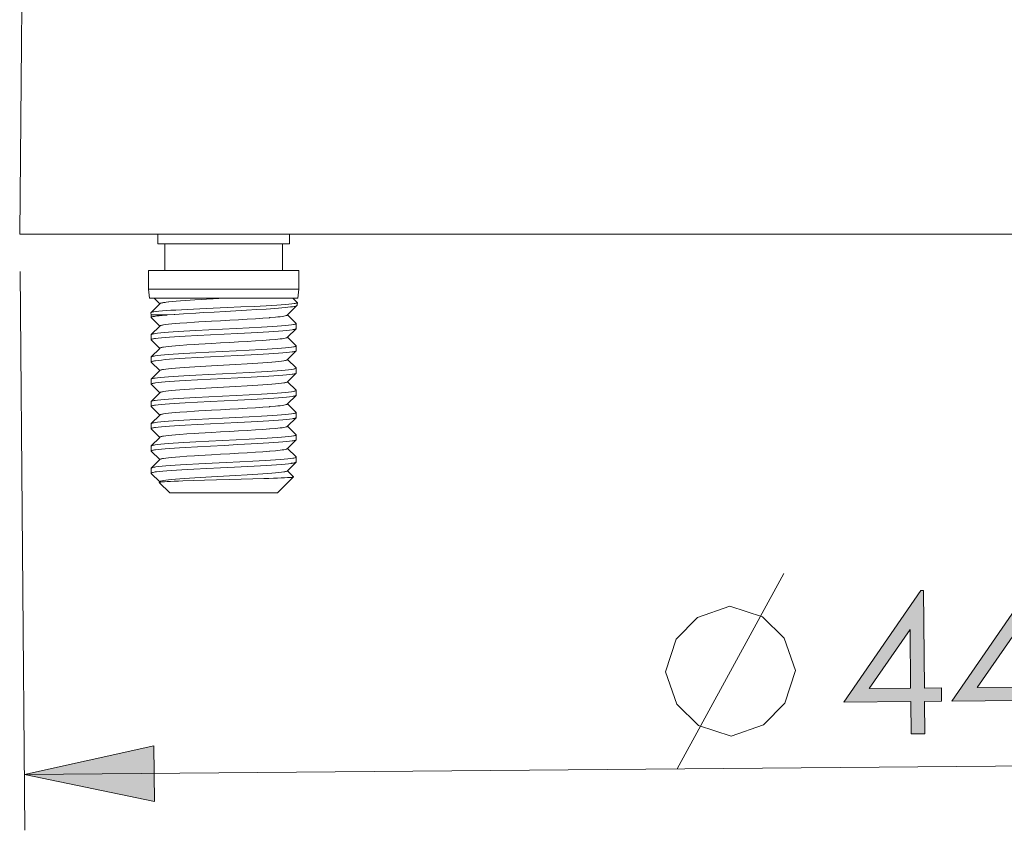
# Model space of a CAD drawing. Header units: inches. Extents: x 0 to 210, y -297 to 0.
# Tile 55 of 76: x 78 to 105, y -158 to -136. Entities that reach past the tile are written whole.
import ezdxf

# ---------------------------------------------------------------- set-up
doc = ezdxf.new("R2010")
doc.units = ezdxf.units.IN
doc.header["$MEASUREMENT"] = 0
doc.layers.add('Lag 4', color=7, linetype='Continuous')

# ---------------------------------------------------------------- blocks, each defined once
blk = doc.blocks.new('block 27')
at = {"layer": 'Lag 4', "true_color": 0xffffff}
h = blk.add_hatch(color=7, dxfattribs=at)
h.dxf.hatch_style = 2
h.paths.add_polyline_path([(102.334, -151.584), (102.41, -151.584), (102.433, -154.213), (102.889, -154.209), (102.893, -154.568), (102.436, -154.572), (102.444, -155.449), (102.07, -155.452), (102.062, -154.576), (100.257, -154.591)])
h.paths.add_polyline_path([(102.059, -154.217), (102.045, -152.633), (100.942, -154.227)])
h = blk.add_hatch(color=7, dxfattribs=at)
h.dxf.hatch_style = 2
h.paths.add_polyline_path([(105.244, -151.559), (105.32, -151.558), (105.343, -154.188), (105.799, -154.184), (105.802, -154.543), (105.346, -154.547), (105.354, -155.423), (104.979, -155.427), (104.972, -154.55), (103.167, -154.566)])
h.paths.add_polyline_path([(104.969, -154.191), (104.955, -152.608), (103.852, -154.201)])
at = {"layer": 'Lag 4', "lineweight": 0}
for points in [[(102.334, -151.584), (102.41, -151.584), (102.433, -154.213), (102.889, -154.209), (102.893, -154.568), (102.436, -154.572), (102.444, -155.449), (102.07, -155.452), (102.062, -154.576), (100.257, -154.591), (102.334, -151.584)], [(105.244, -151.559), (105.32, -151.558), (105.343, -154.188), (105.799, -154.184), (105.802, -154.543), (105.346, -154.547), (105.354, -155.423), (104.979, -155.427), (104.972, -154.55), (103.167, -154.566), (105.244, -151.559)], [(102.059, -154.217), (102.045, -152.633), (100.942, -154.227), (102.059, -154.217)], [(104.969, -154.191), (104.955, -152.608), (103.852, -154.201), (104.969, -154.191)]]:
    blk.add_lwpolyline(points, dxfattribs=at)

msp = doc.modelspace()

# ---------------------------------------------------------------- hatches: boundary and pattern name
at = {"layer": 'Lag 4', "true_color": 0xffffff}
h = msp.add_hatch(color=7, dxfattribs=at)
h.dxf.hatch_style = 2
h.paths.add_polyline_path([(78.161, -156.549), (81.655, -155.769), (81.668, -157.269)])

# ---------------------------------------------------------------- linework, layer by layer
at = {"layer": 'Lag 4', "color": 7, "lineweight": 9, "true_color": 0xffffff}
for points in [[(78.133, -130.678), (78.034, -141.978)], [(122.034, -141.978), (78.035, -141.978)], [(81.759, -142.234), (81.759, -141.978)], [(85.309, -142.234), (85.309, -141.978)], [(81.759, -142.234), (85.309, -142.234)], [(81.952, -142.954), (81.952, -142.234)], [(85.117, -142.954), (85.117, -142.234)], [(81.509, -143.454), (81.509, -142.954)], [(81.509, -142.954), (85.559, -142.954)], [(85.559, -143.454), (85.559, -142.954)], [(81.534, -143.701), (81.509, -143.454)], [(81.509, -143.454), (85.559, -143.454)], [(85.534, -143.701), (85.559, -143.454)], [(81.534, -143.701), (85.534, -143.701)], [(81.812, -143.854), (81.576, -144.09)], [(81.582, -144.086), (81.593, -144.082), (81.608, -144.078), (81.627, -144.073), (81.651, -144.069), (81.709, -144.061), (81.711, -144.061), (81.788, -144.053), (81.881, -144.044), (81.989, -144.036), (82.112, -144.028), (82.247, -144.02), (82.394, -144.011), (82.551, -144.003), (82.891, -143.987), (83.255, -143.97), (83.629, -143.954), (84, -143.937), (84.355, -143.921), (84.522, -143.912), (84.68, -143.904), (84.828, -143.896), (84.965, -143.888), (85.089, -143.88), (85.199, -143.871), (85.294, -143.863), (85.373, -143.855), (85.436, -143.847), (85.461, -143.843), (85.482, -143.839), (85.499, -143.835), (85.511, -143.83), (85.515, -143.828), (85.519, -143.826), (85.52, -143.825), (85.522, -143.822)], [(81.659, -143.701), (81.812, -143.854)], [(81.817, -143.848), (81.812, -143.854)], [(81.817, -143.848), (81.821, -143.845), (81.824, -143.844), (81.832, -143.84), (81.834, -143.839), (81.848, -143.835), (81.849, -143.835), (81.867, -143.83), (81.89, -143.825), (81.916, -143.821), (81.96, -143.814), (81.98, -143.811), (82.044, -143.804), (82.058, -143.802), (82.142, -143.794), (82.149, -143.793), (82.254, -143.784), (82.371, -143.775), (82.498, -143.765), (82.635, -143.756), (82.756, -143.748), (82.933, -143.738), (83.076, -143.729), (83.254, -143.719), (83.407, -143.711), (83.584, -143.701)], [(82.016, -144.154), (82.198, -144.14), (82.218, -144.138), (82.451, -144.122), (82.782, -144.102), (82.985, -144.09), (83.275, -144.074), (83.571, -144.058), (83.866, -144.042), (84.154, -144.026), (84.428, -144.01), (84.682, -143.994), (84.91, -143.978), (85.013, -143.97), (85.107, -143.962), (85.193, -143.954), (85.269, -143.946), (85.336, -143.938), (85.393, -143.93), (85.439, -143.922), (85.442, -143.921), (85.474, -143.914), (85.488, -143.91), (85.499, -143.906), (85.507, -143.902), (85.512, -143.898)], [(85.257, -144.154), (85.512, -143.898)], [(85.52, -143.817), (85.404, -143.701)], [(85.512, -143.898), (85.515, -143.894)], [(85.515, -143.893), (85.522, -143.822)], [(85.515, -143.894), (85.515, -143.893)], [(85.52, -143.817), (85.52, -143.818), (85.521, -143.818), (85.521, -143.818), (85.521, -143.819), (85.522, -143.819), (85.522, -143.82), (85.522, -143.82), (85.522, -143.82), (85.522, -143.821), (85.522, -143.821), (85.522, -143.822)], [(85.522, -143.822), (85.522, -143.822)], [(81.574, -144.094), (81.574, -144.094), (81.574, -144.093), (81.574, -144.093), (81.574, -144.092), (81.575, -144.092), (81.575, -144.092), (81.575, -144.091), (81.575, -144.091), (81.575, -144.09), (81.576, -144.09), (81.576, -144.09)], [(81.58, -144.154), (81.574, -144.094)], [(81.576, -144.09), (81.576, -144.09), (81.577, -144.089), (81.577, -144.089), (81.578, -144.088), (81.578, -144.088), (81.579, -144.088), (81.579, -144.087), (81.58, -144.087), (81.581, -144.087), (81.581, -144.086), (81.582, -144.086)], [(82.016, -144.154), (81.58, -144.154)], [(82.016, -144.154), (82.006, -144.155), (81.961, -144.159), (81.917, -144.162), (81.874, -144.166), (81.83, -144.171), (81.799, -144.174), (81.755, -144.179), (81.734, -144.181), (81.692, -144.187), (81.666, -144.191), (81.644, -144.195), (81.624, -144.199), (81.624, -144.199), (81.609, -144.203), (81.607, -144.204), (81.596, -144.207), (81.593, -144.208), (81.587, -144.211), (81.584, -144.213), (81.582, -144.215), (81.581, -144.217), (81.58, -144.219)], [(81.58, -144.219), (81.58, -144.154)], [(81.817, -144.448), (81.823, -144.444), (81.824, -144.444), (81.834, -144.439), (81.848, -144.435), (81.866, -144.43), (81.887, -144.426), (81.913, -144.421), (81.973, -144.412), (81.974, -144.412), (82.05, -144.403), (82.138, -144.394), (82.24, -144.385), (82.352, -144.376), (82.541, -144.362), (82.75, -144.349), (82.866, -144.342), (83.211, -144.322), (83.453, -144.308), (83.697, -144.295), (83.938, -144.281), (84.17, -144.267), (84.39, -144.254), (84.593, -144.24), (84.774, -144.227), (84.782, -144.226), (84.93, -144.213), (84.998, -144.206), (85.058, -144.2), (85.111, -144.193), (85.156, -144.186), (85.192, -144.179), (85.221, -144.172), (85.225, -144.171), (85.24, -144.166), (85.247, -144.162), (85.251, -144.159)], [(85.251, -144.159), (85.257, -144.154)], [(85.486, -144.383), (85.257, -144.154)], [(81.58, -144.219), (81.58, -144.219), (81.58, -144.22), (81.58, -144.221), (81.581, -144.221), (81.581, -144.221), (81.581, -144.222), (81.581, -144.222), (81.582, -144.223), (81.582, -144.223), (81.582, -144.224), (81.583, -144.224)], [(81.583, -144.224), (81.812, -144.454)], [(85.482, -144.396), (85.472, -144.4), (85.458, -144.405), (85.44, -144.409), (85.417, -144.414), (85.365, -144.422), (85.36, -144.423), (85.286, -144.432), (85.197, -144.441), (85.094, -144.45), (84.976, -144.459), (84.846, -144.468), (84.704, -144.477), (84.552, -144.486), (84.222, -144.504), (83.868, -144.521), (83.502, -144.539), (83.137, -144.557), (82.786, -144.575), (82.461, -144.593), (82.313, -144.602), (82.175, -144.611), (82.049, -144.62), (81.936, -144.629), (81.838, -144.638), (81.754, -144.647), (81.686, -144.656), (81.659, -144.661), (81.635, -144.665), (81.615, -144.67), (81.6, -144.674), (81.589, -144.679), (81.588, -144.679), (81.583, -144.683)], [(85.488, -144.389), (85.488, -144.389), (85.488, -144.39), (85.488, -144.391), (85.487, -144.391), (85.486, -144.392), (85.486, -144.393), (85.485, -144.393), (85.484, -144.394), (85.483, -144.395), (85.483, -144.395), (85.482, -144.396)], [(85.486, -144.383), (85.486, -144.384), (85.487, -144.384), (85.487, -144.384), (85.487, -144.384), (85.487, -144.385), (85.488, -144.385), (85.488, -144.386), (85.488, -144.386), (85.488, -144.387), (85.488, -144.387), (85.488, -144.388)], [(85.488, -144.388), (85.488, -144.389)], [(85.488, -144.519), (85.488, -144.388)], [(81.583, -144.683), (81.582, -144.684), (81.582, -144.684), (81.582, -144.684), (81.582, -144.684), (81.581, -144.685), (81.581, -144.685), (81.581, -144.686), (81.581, -144.686), (81.58, -144.687), (81.58, -144.687), (81.58, -144.688)], [(81.58, -144.819), (81.58, -144.688)], [(81.812, -144.454), (81.583, -144.683)], [(81.585, -144.813), (81.593, -144.809), (81.593, -144.808), (81.606, -144.804), (81.623, -144.799), (81.644, -144.795), (81.67, -144.79), (81.699, -144.786), (81.771, -144.777), (81.858, -144.768), (81.96, -144.759), (82.077, -144.75), (82.206, -144.741), (82.347, -144.732), (82.499, -144.723), (82.829, -144.705), (83.184, -144.687), (83.552, -144.669), (83.919, -144.65), (84.272, -144.632), (84.599, -144.614), (84.749, -144.605), (84.888, -144.596), (85.015, -144.587), (85.129, -144.578), (85.228, -144.569), (85.313, -144.56), (85.381, -144.551), (85.409, -144.547), (85.433, -144.542), (85.453, -144.538), (85.468, -144.533), (85.479, -144.529), (85.48, -144.528), (85.486, -144.524)], [(81.817, -144.448), (81.812, -144.454)], [(85.257, -144.754), (85.486, -144.524)], [(85.486, -144.524), (85.486, -144.524), (85.487, -144.523), (85.487, -144.523), (85.487, -144.523), (85.487, -144.523), (85.487, -144.522), (85.488, -144.522), (85.488, -144.521), (85.488, -144.521), (85.488, -144.521), (85.488, -144.52)], [(85.488, -144.519), (85.488, -144.52)], [(81.58, -144.819), (81.58, -144.819), (81.58, -144.819), (81.581, -144.818), (81.581, -144.817), (81.581, -144.816), (81.582, -144.816), (81.582, -144.815), (81.583, -144.815), (81.583, -144.814), (81.584, -144.813), (81.585, -144.813)], [(81.58, -144.82), (81.58, -144.819)], [(81.583, -144.824), (81.582, -144.824), (81.582, -144.823), (81.582, -144.823), (81.582, -144.823), (81.581, -144.823), (81.581, -144.822), (81.581, -144.822), (81.581, -144.821), (81.581, -144.821), (81.58, -144.821), (81.58, -144.82)], [(81.583, -144.824), (81.812, -145.054)], [(81.817, -145.048), (81.823, -145.044), (81.824, -145.044), (81.834, -145.039), (81.848, -145.035), (81.866, -145.03), (81.887, -145.026), (81.913, -145.021), (81.973, -145.012), (81.974, -145.012), (82.05, -145.003), (82.138, -144.994), (82.24, -144.985), (82.352, -144.976), (82.541, -144.962), (82.75, -144.949), (82.866, -144.942), (83.211, -144.922), (83.453, -144.908), (83.697, -144.895), (83.938, -144.881), (84.17, -144.867), (84.39, -144.854), (84.593, -144.84), (84.774, -144.827), (84.782, -144.826), (84.93, -144.813), (84.998, -144.806), (85.058, -144.8), (85.111, -144.793), (85.156, -144.786), (85.192, -144.779), (85.221, -144.772), (85.225, -144.771), (85.24, -144.766), (85.247, -144.762), (85.251, -144.759)], [(85.251, -144.759), (85.257, -144.754)], [(85.486, -144.983), (85.257, -144.754)], [(85.482, -144.996), (85.472, -145), (85.458, -145.005), (85.44, -145.009), (85.417, -145.014), (85.365, -145.022), (85.36, -145.023), (85.287, -145.032), (85.198, -145.041), (85.094, -145.05), (84.976, -145.059), (84.846, -145.068), (84.704, -145.077), (84.552, -145.086), (84.222, -145.104), (83.868, -145.121), (83.502, -145.139), (83.137, -145.157), (82.786, -145.175), (82.462, -145.193), (82.313, -145.202), (82.175, -145.211), (82.049, -145.22), (81.936, -145.229), (81.838, -145.238), (81.754, -145.247), (81.686, -145.256), (81.659, -145.261), (81.635, -145.265), (81.615, -145.27), (81.6, -145.274), (81.589, -145.279), (81.588, -145.279), (81.583, -145.283)], [(81.812, -145.054), (81.583, -145.283)], [(81.585, -145.413), (81.593, -145.409), (81.593, -145.408), (81.606, -145.404), (81.623, -145.399), (81.644, -145.395), (81.67, -145.39), (81.699, -145.386), (81.771, -145.377), (81.858, -145.368), (81.96, -145.359), (82.077, -145.35), (82.206, -145.341), (82.347, -145.332), (82.499, -145.323), (82.829, -145.305), (83.184, -145.287), (83.552, -145.269), (83.919, -145.25), (84.272, -145.232), (84.599, -145.214), (84.749, -145.205), (84.888, -145.196), (85.015, -145.187), (85.129, -145.178), (85.228, -145.169), (85.313, -145.16), (85.381, -145.151), (85.409, -145.147), (85.433, -145.142), (85.453, -145.138), (85.468, -145.133), (85.479, -145.129), (85.48, -145.128), (85.486, -145.124)], [(81.817, -145.048), (81.812, -145.054)], [(85.257, -145.354), (85.486, -145.124)], [(85.488, -144.989), (85.488, -144.989), (85.488, -144.99), (85.488, -144.991), (85.487, -144.991), (85.486, -144.992), (85.486, -144.993), (85.485, -144.993), (85.484, -144.994), (85.483, -144.995), (85.483, -144.995), (85.482, -144.996)], [(85.486, -144.983), (85.486, -144.984), (85.487, -144.984), (85.487, -144.984), (85.487, -144.984), (85.487, -144.985), (85.488, -144.985), (85.488, -144.986), (85.488, -144.986), (85.488, -144.987), (85.488, -144.987), (85.488, -144.988)], [(85.486, -145.124), (85.486, -145.124), (85.487, -145.123), (85.487, -145.123), (85.487, -145.123), (85.487, -145.123), (85.487, -145.122), (85.488, -145.122), (85.488, -145.121), (85.488, -145.121), (85.488, -145.121), (85.488, -145.12)], [(85.488, -144.988), (85.488, -144.989)], [(85.488, -145.119), (85.488, -144.988)], [(85.488, -145.12), (85.488, -145.119)], [(81.583, -145.283), (81.582, -145.284), (81.582, -145.284), (81.582, -145.284), (81.582, -145.284), (81.581, -145.285), (81.581, -145.285), (81.581, -145.286), (81.581, -145.286), (81.58, -145.287), (81.58, -145.287), (81.58, -145.288)], [(81.58, -145.419), (81.58, -145.288)], [(81.58, -145.419), (81.58, -145.419), (81.58, -145.419), (81.581, -145.418), (81.581, -145.417), (81.581, -145.416), (81.582, -145.416), (81.582, -145.415), (81.583, -145.415), (81.583, -145.414), (81.584, -145.413), (81.585, -145.413)], [(81.58, -145.42), (81.58, -145.419)], [(81.583, -145.424), (81.582, -145.424), (81.582, -145.423), (81.582, -145.423), (81.582, -145.423), (81.581, -145.423), (81.581, -145.422), (81.581, -145.422), (81.581, -145.421), (81.581, -145.421), (81.58, -145.421), (81.58, -145.42)], [(81.583, -145.424), (81.812, -145.654)], [(81.817, -145.648), (81.823, -145.644), (81.824, -145.644), (81.834, -145.639), (81.848, -145.635), (81.866, -145.63), (81.887, -145.626), (81.913, -145.621), (81.973, -145.612), (81.974, -145.612), (82.05, -145.603), (82.138, -145.594), (82.24, -145.585), (82.352, -145.576), (82.476, -145.567), (82.609, -145.558), (82.898, -145.54), (83.211, -145.522), (83.534, -145.504), (83.858, -145.486), (84.17, -145.467), (84.46, -145.449), (84.593, -145.44), (84.716, -145.431), (84.829, -145.422), (84.93, -145.413), (85.019, -145.404), (85.094, -145.395), (85.096, -145.395), (85.156, -145.386), (85.181, -145.382), (85.203, -145.377), (85.221, -145.372), (85.235, -145.368), (85.245, -145.363), (85.246, -145.363), (85.251, -145.359)], [(85.251, -145.359), (85.257, -145.354)], [(85.486, -145.583), (85.257, -145.354)], [(85.482, -145.596), (85.472, -145.6), (85.458, -145.605), (85.44, -145.609), (85.417, -145.614), (85.365, -145.622), (85.36, -145.623), (85.286, -145.632), (85.197, -145.641), (85.094, -145.65), (84.976, -145.659), (84.846, -145.668), (84.704, -145.677), (84.552, -145.686), (84.222, -145.704), (83.868, -145.721), (83.502, -145.739), (83.137, -145.757), (82.786, -145.775), (82.461, -145.793), (82.313, -145.802), (82.175, -145.811), (82.049, -145.82), (81.936, -145.829), (81.838, -145.838), (81.754, -145.847), (81.686, -145.856), (81.659, -145.861), (81.635, -145.865), (81.615, -145.87), (81.6, -145.874), (81.589, -145.879), (81.588, -145.879), (81.583, -145.883)], [(81.812, -145.654), (81.583, -145.883)], [(81.585, -146.013), (81.593, -146.009), (81.593, -146.008), (81.606, -146.004), (81.623, -145.999), (81.644, -145.995), (81.67, -145.99), (81.699, -145.986), (81.771, -145.977), (81.858, -145.968), (81.96, -145.959), (82.077, -145.95), (82.206, -145.941), (82.347, -145.932), (82.499, -145.923), (82.829, -145.905), (83.184, -145.887), (83.552, -145.869), (83.919, -145.85), (84.272, -145.832), (84.599, -145.814), (84.749, -145.805), (84.888, -145.796), (85.015, -145.787), (85.129, -145.778), (85.228, -145.769), (85.313, -145.76), (85.381, -145.751), (85.409, -145.747), (85.433, -145.742), (85.453, -145.738), (85.468, -145.733), (85.479, -145.729), (85.48, -145.728), (85.486, -145.724)], [(81.817, -145.648), (81.812, -145.654)], [(85.257, -145.954), (85.486, -145.724)], [(85.488, -145.589), (85.488, -145.589), (85.488, -145.59), (85.488, -145.591), (85.487, -145.591), (85.486, -145.592), (85.486, -145.593), (85.485, -145.593), (85.484, -145.594), (85.483, -145.595), (85.483, -145.595), (85.482, -145.596)], [(85.486, -145.583), (85.486, -145.584), (85.487, -145.584), (85.487, -145.584), (85.487, -145.584), (85.487, -145.585), (85.488, -145.585), (85.488, -145.586), (85.488, -145.586), (85.488, -145.587), (85.488, -145.587), (85.488, -145.588)], [(85.486, -145.724), (85.486, -145.724), (85.487, -145.723), (85.487, -145.723), (85.487, -145.723), (85.487, -145.723), (85.487, -145.722), (85.488, -145.722), (85.488, -145.721), (85.488, -145.721), (85.488, -145.721), (85.488, -145.72)], [(85.488, -145.588), (85.488, -145.589)], [(85.488, -145.719), (85.488, -145.588)], [(85.488, -145.72), (85.488, -145.719)], [(81.583, -145.883), (81.582, -145.884), (81.582, -145.884), (81.582, -145.884), (81.582, -145.884), (81.581, -145.885), (81.581, -145.885), (81.581, -145.886), (81.581, -145.886), (81.58, -145.887), (81.58, -145.887), (81.58, -145.888)], [(81.58, -146.019), (81.58, -145.888)], [(81.58, -146.019), (81.58, -146.019), (81.58, -146.019), (81.581, -146.018), (81.581, -146.017), (81.581, -146.016), (81.582, -146.016), (81.582, -146.015), (81.583, -146.015), (81.583, -146.014), (81.584, -146.013), (81.585, -146.013)], [(81.58, -146.02), (81.58, -146.019)], [(81.583, -146.024), (81.582, -146.024), (81.582, -146.023), (81.582, -146.023), (81.582, -146.023), (81.581, -146.023), (81.581, -146.022), (81.581, -146.022), (81.581, -146.021), (81.581, -146.021), (81.58, -146.021), (81.58, -146.02)], [(81.583, -146.024), (81.812, -146.254)], [(81.817, -146.248), (81.823, -146.244), (81.824, -146.244), (81.834, -146.239), (81.848, -146.235), (81.866, -146.23), (81.887, -146.226), (81.913, -146.221), (81.973, -146.212), (81.974, -146.212), (82.05, -146.203), (82.138, -146.194), (82.24, -146.185), (82.352, -146.176), (82.476, -146.167), (82.609, -146.158), (82.898, -146.14), (83.211, -146.122), (83.534, -146.104), (83.858, -146.086), (84.17, -146.067), (84.46, -146.049), (84.593, -146.04), (84.716, -146.031), (84.829, -146.022), (84.93, -146.013), (85.019, -146.004), (85.094, -145.995), (85.096, -145.995), (85.156, -145.986), (85.181, -145.982), (85.203, -145.977), (85.221, -145.972), (85.235, -145.968), (85.245, -145.963), (85.246, -145.963), (85.251, -145.959)], [(85.251, -145.959), (85.257, -145.954)], [(85.486, -146.183), (85.257, -145.954)], [(85.482, -146.196), (85.472, -146.2), (85.458, -146.205), (85.44, -146.209), (85.417, -146.214), (85.365, -146.222), (85.36, -146.223), (85.286, -146.232), (85.197, -146.241), (85.094, -146.25), (84.976, -146.259), (84.846, -146.268), (84.704, -146.277), (84.552, -146.286), (84.222, -146.304), (83.868, -146.321), (83.502, -146.339), (83.137, -146.357), (82.786, -146.375), (82.462, -146.393), (82.313, -146.402), (82.175, -146.411), (82.049, -146.42), (81.936, -146.429), (81.838, -146.438), (81.754, -146.447), (81.686, -146.456), (81.659, -146.461), (81.635, -146.465), (81.615, -146.47), (81.6, -146.474), (81.589, -146.479), (81.588, -146.479), (81.583, -146.483)], [(81.812, -146.254), (81.583, -146.483)], [(81.817, -146.248), (81.812, -146.254)], [(85.488, -146.189), (85.488, -146.189), (85.488, -146.19), (85.488, -146.191), (85.487, -146.191), (85.486, -146.192), (85.486, -146.193), (85.485, -146.193), (85.484, -146.194), (85.483, -146.195), (85.483, -146.195), (85.482, -146.196)], [(85.486, -146.183), (85.486, -146.184), (85.487, -146.184), (85.487, -146.184), (85.487, -146.184), (85.487, -146.185), (85.488, -146.185), (85.488, -146.186), (85.488, -146.186), (85.488, -146.187), (85.488, -146.187), (85.488, -146.188)], [(85.488, -146.188), (85.488, -146.189)], [(85.488, -146.319), (85.488, -146.188)], [(81.583, -146.483), (81.582, -146.484), (81.582, -146.484), (81.582, -146.484), (81.582, -146.484), (81.581, -146.485), (81.581, -146.485), (81.581, -146.486), (81.581, -146.486), (81.58, -146.487), (81.58, -146.487), (81.58, -146.488)], [(81.58, -146.619), (81.58, -146.488)], [(81.585, -146.613), (81.593, -146.609), (81.593, -146.608), (81.606, -146.604), (81.623, -146.599), (81.644, -146.595), (81.67, -146.59), (81.699, -146.586), (81.771, -146.577), (81.858, -146.568), (81.96, -146.559), (82.077, -146.55), (82.206, -146.541), (82.347, -146.532), (82.499, -146.523), (82.829, -146.505), (83.184, -146.487), (83.552, -146.469), (83.919, -146.45), (84.272, -146.432), (84.599, -146.414), (84.749, -146.405), (84.888, -146.396), (85.015, -146.387), (85.129, -146.378), (85.228, -146.369), (85.313, -146.36), (85.381, -146.351), (85.409, -146.347), (85.433, -146.342), (85.453, -146.338), (85.468, -146.333), (85.479, -146.329), (85.48, -146.328), (85.486, -146.324)], [(81.817, -146.848), (81.823, -146.844), (81.824, -146.844), (81.834, -146.839), (81.848, -146.835), (81.866, -146.83), (81.887, -146.826), (81.913, -146.821), (81.973, -146.812), (81.974, -146.812), (82.05, -146.803), (82.138, -146.794), (82.24, -146.785), (82.352, -146.776), (82.541, -146.762), (82.75, -146.749), (82.866, -146.742), (83.211, -146.722), (83.453, -146.708), (83.697, -146.695), (83.938, -146.681), (84.17, -146.667), (84.39, -146.654), (84.593, -146.64), (84.774, -146.627), (84.782, -146.626), (84.93, -146.613), (84.998, -146.606), (85.058, -146.6), (85.111, -146.593), (85.156, -146.586), (85.192, -146.579), (85.221, -146.572), (85.225, -146.571), (85.24, -146.566), (85.247, -146.562), (85.251, -146.559)], [(85.251, -146.559), (85.257, -146.554)], [(85.257, -146.554), (85.486, -146.324)], [(85.486, -146.783), (85.257, -146.554)], [(85.486, -146.324), (85.486, -146.324), (85.487, -146.323), (85.487, -146.323), (85.487, -146.323), (85.487, -146.323), (85.487, -146.322), (85.488, -146.322), (85.488, -146.321), (85.488, -146.321), (85.488, -146.321), (85.488, -146.32)], [(85.488, -146.32), (85.488, -146.319)], [(81.58, -146.619), (81.58, -146.619), (81.58, -146.619), (81.581, -146.618), (81.581, -146.617), (81.581, -146.616), (81.582, -146.616), (81.582, -146.615), (81.583, -146.615), (81.583, -146.614), (81.584, -146.613), (81.585, -146.613)], [(81.58, -146.62), (81.58, -146.619)], [(81.583, -146.624), (81.582, -146.624), (81.582, -146.623), (81.582, -146.623), (81.582, -146.623), (81.581, -146.623), (81.581, -146.622), (81.581, -146.622), (81.581, -146.621), (81.581, -146.621), (81.58, -146.621), (81.58, -146.62)], [(81.583, -146.624), (81.812, -146.854)], [(85.482, -146.796), (85.472, -146.8), (85.458, -146.805), (85.44, -146.809), (85.417, -146.814), (85.365, -146.822), (85.36, -146.823), (85.286, -146.832), (85.197, -146.841), (85.094, -146.85), (84.976, -146.859), (84.846, -146.868), (84.704, -146.877), (84.552, -146.886), (84.222, -146.904), (83.867, -146.922), (83.501, -146.939), (83.137, -146.957), (82.786, -146.975), (82.461, -146.993), (82.313, -147.002), (82.175, -147.011), (82.049, -147.02), (81.936, -147.029), (81.838, -147.038), (81.754, -147.047), (81.686, -147.056), (81.659, -147.061), (81.635, -147.065), (81.615, -147.07), (81.6, -147.074), (81.589, -147.079), (81.588, -147.079), (81.583, -147.083)], [(85.488, -146.789), (85.488, -146.789), (85.488, -146.79), (85.488, -146.791), (85.487, -146.791), (85.486, -146.792), (85.486, -146.793), (85.485, -146.793), (85.484, -146.794), (85.483, -146.795), (85.483, -146.795), (85.482, -146.796)], [(85.486, -146.783), (85.486, -146.784), (85.487, -146.784), (85.487, -146.784), (85.487, -146.784), (85.487, -146.785), (85.488, -146.785), (85.488, -146.786), (85.488, -146.786), (85.488, -146.787), (85.488, -146.787), (85.488, -146.788)], [(85.488, -146.788), (85.488, -146.789)], [(85.488, -146.919), (85.488, -146.788)], [(81.583, -147.083), (81.582, -147.084), (81.582, -147.084), (81.582, -147.084), (81.582, -147.084), (81.581, -147.085), (81.581, -147.085), (81.581, -147.086), (81.581, -147.086), (81.58, -147.087), (81.58, -147.087), (81.58, -147.088)], [(81.58, -147.219), (81.58, -147.088)], [(81.812, -146.854), (81.583, -147.083)], [(81.585, -147.213), (81.593, -147.209), (81.593, -147.208), (81.606, -147.204), (81.623, -147.199), (81.644, -147.195), (81.67, -147.19), (81.699, -147.186), (81.771, -147.177), (81.858, -147.168), (81.96, -147.159), (82.077, -147.15), (82.206, -147.141), (82.347, -147.132), (82.499, -147.123), (82.829, -147.105), (83.184, -147.087), (83.552, -147.069), (83.919, -147.05), (84.272, -147.032), (84.599, -147.014), (84.749, -147.005), (84.888, -146.996), (85.015, -146.987), (85.129, -146.978), (85.228, -146.969), (85.313, -146.96), (85.381, -146.951), (85.409, -146.947), (85.433, -146.942), (85.453, -146.938), (85.468, -146.933), (85.479, -146.929), (85.48, -146.928), (85.486, -146.924)], [(81.817, -146.848), (81.812, -146.854)], [(85.257, -147.154), (85.486, -146.924)], [(85.486, -146.924), (85.486, -146.924), (85.487, -146.923), (85.487, -146.923), (85.487, -146.923), (85.487, -146.923), (85.487, -146.922), (85.488, -146.922), (85.488, -146.921), (85.488, -146.921), (85.488, -146.921), (85.488, -146.92)], [(85.488, -146.92), (85.488, -146.919)], [(81.58, -147.219), (81.58, -147.219), (81.58, -147.219), (81.581, -147.218), (81.581, -147.217), (81.581, -147.216), (81.582, -147.216), (81.582, -147.215), (81.583, -147.215), (81.583, -147.214), (81.584, -147.213), (81.585, -147.213)], [(81.58, -147.22), (81.58, -147.219)], [(81.583, -147.224), (81.582, -147.224), (81.582, -147.223), (81.582, -147.223), (81.582, -147.223), (81.581, -147.223), (81.581, -147.222), (81.581, -147.222), (81.581, -147.221), (81.581, -147.221), (81.58, -147.221), (81.58, -147.22)], [(81.583, -147.224), (81.812, -147.454)], [(81.817, -147.448), (81.823, -147.444), (81.824, -147.444), (81.834, -147.439), (81.848, -147.435), (81.866, -147.43), (81.887, -147.426), (81.913, -147.421), (81.973, -147.412), (81.974, -147.412), (82.05, -147.403), (82.138, -147.394), (82.24, -147.385), (82.352, -147.376), (82.541, -147.362), (82.75, -147.349), (82.866, -147.342), (83.211, -147.322), (83.453, -147.308), (83.697, -147.295), (83.938, -147.281), (84.17, -147.267), (84.39, -147.254), (84.593, -147.24), (84.774, -147.227), (84.782, -147.226), (84.93, -147.213), (84.998, -147.206), (85.058, -147.2), (85.111, -147.193), (85.156, -147.186), (85.192, -147.179), (85.221, -147.172), (85.225, -147.171), (85.24, -147.166), (85.247, -147.162), (85.251, -147.159)], [(85.251, -147.159), (85.257, -147.154)], [(85.486, -147.383), (85.257, -147.154)], [(85.482, -147.396), (85.472, -147.4), (85.458, -147.405), (85.44, -147.409), (85.417, -147.414), (85.365, -147.422), (85.36, -147.423), (85.286, -147.432), (85.197, -147.441), (85.094, -147.45), (84.976, -147.459), (84.846, -147.468), (84.704, -147.477), (84.552, -147.486), (84.222, -147.504), (83.868, -147.521), (83.502, -147.539), (83.137, -147.557), (82.786, -147.575), (82.462, -147.593), (82.313, -147.602), (82.175, -147.611), (82.049, -147.62), (81.936, -147.629), (81.838, -147.638), (81.754, -147.647), (81.686, -147.656), (81.659, -147.661), (81.635, -147.665), (81.615, -147.67), (81.6, -147.674), (81.589, -147.679), (81.588, -147.679), (81.583, -147.683)], [(81.812, -147.454), (81.583, -147.683)], [(81.585, -147.813), (81.593, -147.809), (81.593, -147.808), (81.606, -147.804), (81.623, -147.799), (81.644, -147.795), (81.67, -147.79), (81.699, -147.786), (81.771, -147.777), (81.858, -147.768), (81.96, -147.759), (82.077, -147.75), (82.206, -147.741), (82.347, -147.732), (82.499, -147.723), (82.829, -147.705), (83.184, -147.687), (83.552, -147.669), (83.919, -147.65), (84.272, -147.632), (84.599, -147.614), (84.749, -147.605), (84.888, -147.596), (85.015, -147.587), (85.129, -147.578), (85.228, -147.569), (85.313, -147.56), (85.381, -147.551), (85.409, -147.547), (85.433, -147.542), (85.453, -147.538), (85.468, -147.533), (85.479, -147.529), (85.48, -147.528), (85.486, -147.524)], [(81.817, -147.448), (81.812, -147.454)], [(85.257, -147.754), (85.486, -147.524)], [(85.488, -147.389), (85.488, -147.389), (85.488, -147.39), (85.488, -147.391), (85.487, -147.391), (85.486, -147.392), (85.486, -147.393), (85.485, -147.393), (85.484, -147.394), (85.483, -147.395), (85.483, -147.395), (85.482, -147.396)], [(85.486, -147.383), (85.486, -147.384), (85.487, -147.384), (85.487, -147.384), (85.487, -147.384), (85.487, -147.385), (85.488, -147.385), (85.488, -147.386), (85.488, -147.386), (85.488, -147.387), (85.488, -147.387), (85.488, -147.388)], [(85.486, -147.524), (85.486, -147.524), (85.487, -147.523), (85.487, -147.523), (85.487, -147.523), (85.487, -147.523), (85.487, -147.522), (85.488, -147.522), (85.488, -147.521), (85.488, -147.521), (85.488, -147.521), (85.488, -147.52)], [(85.488, -147.388), (85.488, -147.389)], [(85.488, -147.519), (85.488, -147.388)], [(85.488, -147.52), (85.488, -147.519)], [(81.583, -147.683), (81.582, -147.684), (81.582, -147.684), (81.582, -147.684), (81.582, -147.684), (81.581, -147.685), (81.581, -147.685), (81.581, -147.686), (81.581, -147.686), (81.58, -147.687), (81.58, -147.687), (81.58, -147.688)], [(81.58, -147.819), (81.58, -147.688)], [(81.58, -147.819), (81.58, -147.819), (81.58, -147.819), (81.581, -147.818), (81.581, -147.817), (81.581, -147.816), (81.582, -147.816), (81.582, -147.815), (81.583, -147.815), (81.583, -147.814), (81.584, -147.813), (81.585, -147.813)], [(81.58, -147.82), (81.58, -147.819)], [(81.583, -147.824), (81.582, -147.824), (81.582, -147.823), (81.582, -147.823), (81.582, -147.823), (81.581, -147.823), (81.581, -147.822), (81.581, -147.822), (81.581, -147.821), (81.581, -147.821), (81.58, -147.821), (81.58, -147.82)], [(81.583, -147.824), (81.812, -148.054)], [(81.817, -148.048), (81.823, -148.044), (81.824, -148.044), (81.834, -148.039), (81.848, -148.035), (81.866, -148.03), (81.887, -148.026), (81.913, -148.021), (81.973, -148.012), (81.974, -148.012), (82.05, -148.003), (82.138, -147.994), (82.24, -147.985), (82.352, -147.976), (82.541, -147.962), (82.75, -147.949), (82.866, -147.942), (83.211, -147.922), (83.453, -147.908), (83.697, -147.895), (83.938, -147.881), (84.17, -147.867), (84.39, -147.854), (84.593, -147.84), (84.774, -147.827), (84.782, -147.826), (84.93, -147.813), (84.998, -147.806), (85.058, -147.8), (85.111, -147.793), (85.156, -147.786), (85.192, -147.779), (85.221, -147.772), (85.225, -147.771), (85.24, -147.766), (85.247, -147.762), (85.251, -147.759)], [(85.251, -147.759), (85.257, -147.754)], [(85.486, -147.983), (85.257, -147.754)], [(85.482, -148.127), (85.472, -148.132), (85.457, -148.136), (85.438, -148.141), (85.415, -148.146), (85.362, -148.154), (85.356, -148.155), (85.281, -148.164), (85.189, -148.173), (85.082, -148.182), (84.961, -148.191), (84.827, -148.2), (84.682, -148.209), (84.525, -148.219), (84.187, -148.237), (83.826, -148.255), (83.453, -148.273), (83.084, -148.292), (82.731, -148.31), (82.407, -148.328), (82.26, -148.337), (82.124, -148.346), (82.002, -148.355), (81.893, -148.365), (81.799, -148.374), (81.721, -148.383), (81.689, -148.387), (81.66, -148.392), (81.636, -148.397), (81.616, -148.401), (81.6, -148.406), (81.589, -148.41), (81.585, -148.413), (81.583, -148.415), (81.582, -148.416), (81.58, -148.419)], [(81.812, -148.054), (81.583, -148.283)], [(81.586, -148.281), (81.595, -148.276), (81.595, -148.276), (81.609, -148.272), (81.627, -148.267), (81.65, -148.262), (81.676, -148.258), (81.707, -148.253), (81.782, -148.244), (81.872, -148.235), (81.978, -148.226), (82.098, -148.217), (82.231, -148.208), (82.375, -148.198), (82.531, -148.189), (82.868, -148.171), (83.229, -148.153), (83.601, -148.135), (83.971, -148.116), (84.324, -148.098), (84.491, -148.089), (84.65, -148.08), (84.798, -148.071), (84.934, -148.062), (85.058, -148.052), (85.168, -148.043), (85.262, -148.034), (85.342, -148.025), (85.345, -148.025), (85.404, -148.016), (85.429, -148.011), (85.45, -148.007), (85.466, -148.002), (85.478, -147.998), (85.482, -147.995), (85.485, -147.993), (85.486, -147.992), (85.488, -147.989)], [(81.817, -148.048), (81.812, -148.054)], [(85.257, -148.354), (85.486, -148.124)], [(85.486, -148.124), (85.486, -148.124), (85.486, -148.124), (85.485, -148.125), (85.485, -148.125), (85.484, -148.125), (85.484, -148.126), (85.483, -148.126), (85.483, -148.126), (85.483, -148.127), (85.482, -148.127), (85.482, -148.127)], [(85.486, -147.983), (85.486, -147.984), (85.487, -147.984), (85.487, -147.984), (85.487, -147.984), (85.487, -147.985), (85.488, -147.985), (85.488, -147.986), (85.488, -147.986), (85.488, -147.987), (85.488, -147.987), (85.488, -147.988)], [(85.488, -148.12), (85.486, -148.124)], [(85.488, -147.988), (85.488, -147.989)], [(85.488, -148.119), (85.488, -147.988)], [(85.488, -148.12), (85.488, -148.119)], [(81.58, -148.288), (81.58, -148.288), (81.58, -148.287), (81.58, -148.287), (81.581, -148.286), (81.581, -148.286), (81.581, -148.285), (81.581, -148.285), (81.582, -148.284), (81.582, -148.284), (81.582, -148.284), (81.583, -148.283)], [(81.58, -148.419), (81.58, -148.288)], [(81.583, -148.283), (81.583, -148.283), (81.583, -148.283), (81.583, -148.283), (81.584, -148.282), (81.584, -148.282), (81.584, -148.282), (81.585, -148.282), (81.585, -148.281), (81.585, -148.281), (81.586, -148.281), (81.586, -148.281)], [(81.817, -148.648), (81.823, -148.644), (81.824, -148.644), (81.834, -148.639), (81.848, -148.635), (81.866, -148.63), (81.887, -148.626), (81.913, -148.621), (81.973, -148.612), (81.974, -148.612), (82.05, -148.603), (82.138, -148.594), (82.24, -148.585), (82.352, -148.576), (82.476, -148.567), (82.609, -148.558), (82.898, -148.54), (83.211, -148.522), (83.534, -148.504), (83.858, -148.486), (84.17, -148.467), (84.46, -148.449), (84.593, -148.44), (84.716, -148.431), (84.829, -148.422), (84.93, -148.413), (85.019, -148.404), (85.094, -148.395), (85.096, -148.395), (85.156, -148.386), (85.181, -148.382), (85.203, -148.377), (85.221, -148.372), (85.235, -148.368), (85.245, -148.363), (85.246, -148.363), (85.251, -148.359)], [(85.251, -148.359), (85.257, -148.354)], [(85.422, -148.519), (85.257, -148.354)], [(81.58, -148.419), (81.58, -148.419), (81.58, -148.42), (81.58, -148.421), (81.581, -148.421), (81.581, -148.421), (81.581, -148.422), (81.581, -148.422), (81.582, -148.423), (81.582, -148.423), (81.582, -148.424), (81.583, -148.424)], [(81.583, -148.424), (81.812, -148.654)], [(81.797, -148.668), (81.797, -148.669), (81.797, -148.669), (81.797, -148.669), (81.796, -148.67), (81.796, -148.67), (81.796, -148.67), (81.797, -148.67), (81.797, -148.671), (81.797, -148.671), (81.797, -148.671)], [(81.817, -148.648), (81.797, -148.668)], [(81.809, -148.664), (81.809, -148.664), (81.807, -148.664), (81.806, -148.665), (81.805, -148.665), (81.804, -148.665), (81.802, -148.666), (81.801, -148.666), (81.801, -148.666), (81.8, -148.667), (81.799, -148.667), (81.798, -148.668), (81.797, -148.668)], [(82.08, -148.954), (81.797, -148.671)], [(85.417, -148.523), (85.41, -148.525), (85.398, -148.528), (85.383, -148.53), (85.364, -148.532), (85.316, -148.536), (85.253, -148.54), (85.177, -148.545), (85.088, -148.549), (84.987, -148.553), (84.874, -148.557), (84.75, -148.562), (84.617, -148.566), (84.325, -148.575), (84.009, -148.584), (83.679, -148.592), (83.345, -148.601), (83.02, -148.61), (82.714, -148.619), (82.437, -148.628), (82.314, -148.632), (82.201, -148.637), (82.101, -148.641), (82.013, -148.646), (81.94, -148.65), (81.881, -148.655), (81.837, -148.659), (81.821, -148.662), (81.809, -148.664)], [(84.988, -148.954), (85.422, -148.521)], [(85.421, -148.521), (85.421, -148.522), (85.42, -148.522), (85.42, -148.522), (85.42, -148.522), (85.42, -148.522), (85.419, -148.523), (85.419, -148.523), (85.419, -148.523), (85.418, -148.523), (85.418, -148.523), (85.417, -148.523)], [(85.422, -148.521), (85.421, -148.521)], [(85.422, -148.519), (85.422, -148.519), (85.422, -148.519), (85.422, -148.519), (85.422, -148.52), (85.422, -148.52), (85.422, -148.52), (85.422, -148.52), (85.422, -148.521), (85.422, -148.521), (85.422, -148.521)], [(82.08, -148.954), (84.988, -148.954)]]:
    msp.add_lwpolyline(points, dxfattribs=at)
at = {"layer": 'Lag 4', "color": 7, "lineweight": 13, "true_color": 0xffffff}
for points in [[(78.043, -142.978), (78.175, -158.049)], [(95.766, -156.396), (98.637, -151.121)], [(95.452, -153.774), (95.736, -152.896), (96.314, -152.308), (97.186, -152.008), (98.064, -152.292), (98.652, -152.871), (98.952, -153.743), (98.668, -154.62), (98.089, -155.209), (97.217, -155.508), (96.339, -155.224), (95.751, -154.646), (95.452, -153.774)], [(78.161, -156.549), (122.158, -156.166)]]:
    msp.add_lwpolyline(points, dxfattribs=at)
at = {"layer": 'Lag 4', "lineweight": 0}
msp.add_lwpolyline([(78.161, -156.549), (81.655, -155.769), (81.668, -157.269), (78.161, -156.549)], dxfattribs=at)
msp.add_lwpolyline([(78.161, -156.549), (81.655, -155.769), (81.668, -157.269), (78.161, -156.549)], dxfattribs=at)

# ---------------------------------------------------------------- block references
at = {"layer": 'Lag 4'}
msp.add_blockref('block 27', (0, 0), dxfattribs=at)

doc.saveas('drawing.dxf')
